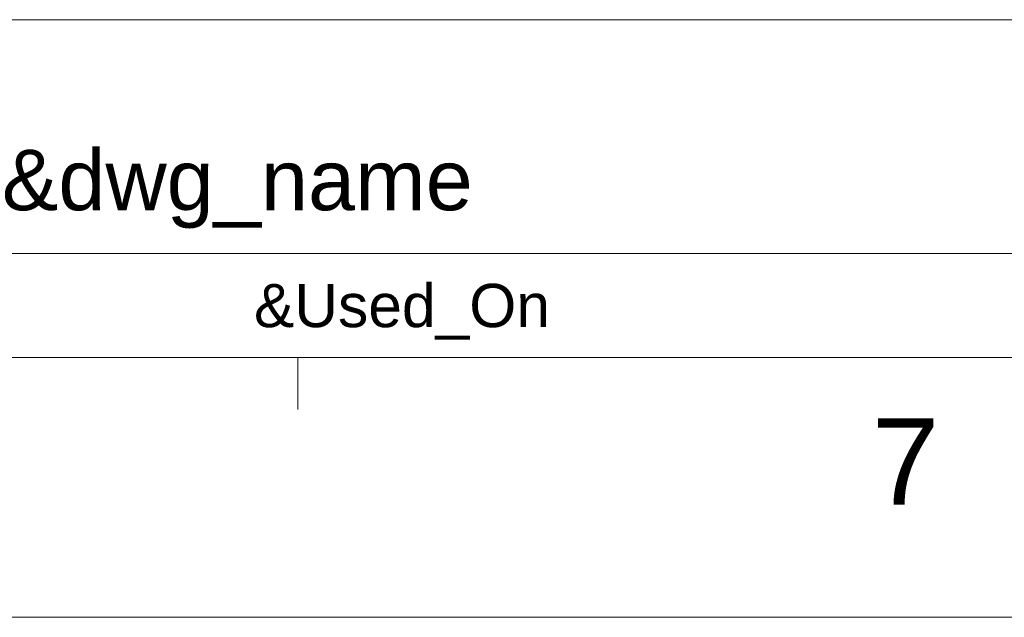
# Model space of a CAD drawing. Extents: x 1967 to 2561, y -57 to 363.
# Tile 7 of 13: x 2388 to 2445, y -57 to -22. Entities that reach past the tile are written whole.
import ezdxf
from ezdxf.enums import TextEntityAlignment as Align

# ---------------------------------------------------------------- set-up
doc = ezdxf.new("R2010")
doc.units = 0
doc.header["$LTSCALE"] = 15.367
doc.header["$MEASUREMENT"] = 0
doc.layers.get('0').update_dxf_attribs({"linetype": 'CONTINUOUS', "lineweight": 5})
doc.styles.add('TEXTSTYLE_1', font='arial.ttf')

msp = doc.modelspace()

# ---------------------------------------------------------------- linework, layer by layer
at = {"linetype": 'Continuous', "lineweight": 5}
for p, q in [((2355.511, -22.287), (2545.511, -22.287)), ((2355.511, -35.787), (2535.511, -35.787)), ((1981.511, -41.787), (2545.511, -41.787)), ((2404.511, -41.787), (2404.511, -44.787)), ((1966.511, -56.787), (2560.511, -56.787))]:
    msp.add_line(p, q, dxfattribs=at)

# ---------------------------------------------------------------- texts
at = {"linetype": 'Continuous', "lineweight": 5, "style": 'TEXTSTYLE_1'}
for s, height, p in [('&dwg_name', 3.5, (2401.011, -33.287)), ('&Used_On', 2.5, (2410.511, -40.037)), ('7', 5, (2439.574, -50.292))]:
    msp.add_text(s, height=height, dxfattribs=at).set_placement(p, align=Align.CENTER)

doc.saveas('drawing.dxf')
